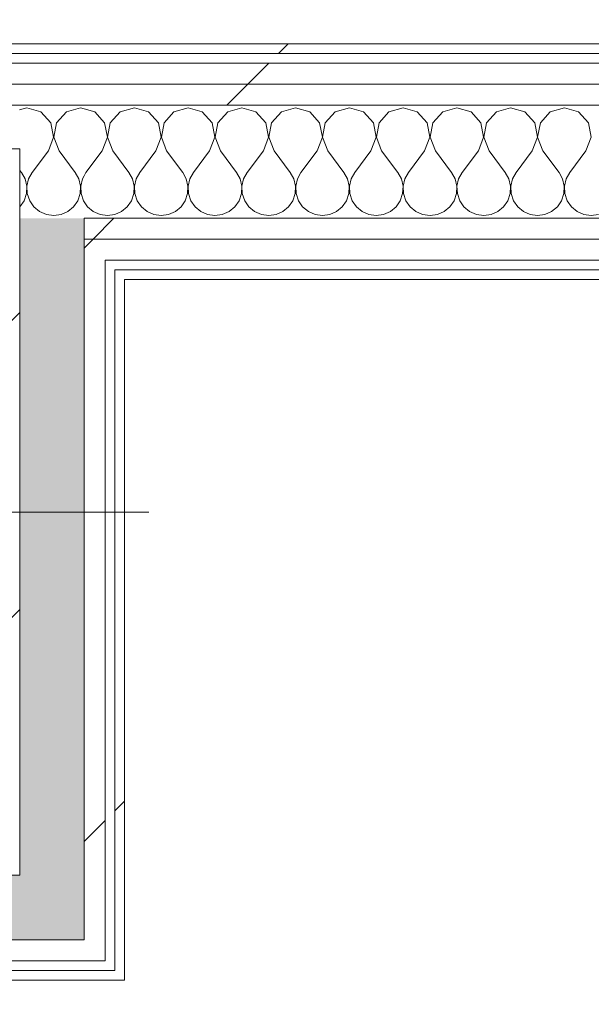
# Model space of a CAD drawing. Header units: millimetres. Extents: x -28277 to 305935, y -19284 to 4746.
# Tile 236 of 256: x 185211 to 185565, y -12519 to -11909. Entities that reach past the tile are written whole.
import ezdxf

# ---------------------------------------------------------------- set-up
doc = ezdxf.new("R2010")
doc.units = ezdxf.units.MM
doc.header["$MEASUREMENT"] = 0
doc.linetypes.add('Wipeout_Contour', pattern=[1000, 0, -1000])
doc.layers.add('10_ESTR_Pilars', color=7, linetype='Continuous')
doc.layers.add('Nuevo_08_E_Envans secs', color=7, linetype='Continuous')
for name, color, linetype, lineweight in [('10_ESTR_Pilars_Pluma_Nº__20', 1, 'Continuous', 5), ('10_ESTR_Pilars_Pluma_Nº__28', 7, 'Continuous', 20), ('10_ESTR_Pilars_Pluma_Nº__42', 8, 'Continuous', 25), ('Nuevo_08_E_Envans secs_Pluma_Nº__1', 7, 'Continuous', 5)]:
    doc.layers.add(name, color=color, linetype=linetype, lineweight=lineweight)
for name, color, linetype, lineweight, true_color in [('Nuevo_08_E_Envans secs_Pluma_Nº__102', 7, 'Continuous', 5, 0xcccccc), ('Nuevo_08_E_Envans secs_Pluma_Nº__171', 171, 'Continuous', 13, 0xaaaaff), ('Nuevo_08_E_Envans secs_Pluma_Nº__177', 7, 'Continuous', 15, 0xf7e046)]:
    doc.layers.add(name, color=color, linetype=linetype, lineweight=lineweight, true_color=true_color)
pattern_1 = [(45, (184431.64, 0), (-367.696, 367.696), [390, -130]), (45, (184431.64, 367.7), (-367.696, 367.696), [390, -130])]

# ---------------------------------------------------------------- blocks, each defined once
blk = doc.blocks.new('*X622', base_point=(184431.64, 0))
at = {"layer": 'Nuevo_08_E_Envans secs_Pluma_Nº__102', "color": 254, "linetype": 'Continuous', "lineweight": 5, "true_color": 0xcccccc}
for p, q in [((185257.07, -11966.13), (185250.53, -11964.27)), ((185263.22, -11972.86), (185257.07, -11966.13)), ((185272.88, -11966.13), (185266.74, -11972.86)), ((185281.64, -11963.64), (185272.88, -11966.13)), ((185290.41, -11966.13), (185281.64, -11963.64)), ((185296.55, -11972.86), (185290.41, -11966.13)), ((185306.21, -11966.13), (185300.07, -11972.86)), ((185314.98, -11963.64), (185306.21, -11966.13)), ((185323.74, -11966.13), (185314.98, -11963.64)), ((185329.88, -11972.86), (185323.74, -11966.13)), ((185339.55, -11966.13), (185333.4, -11972.86)), ((185348.31, -11963.64), (185339.55, -11966.13)), ((185357.07, -11966.13), (185348.31, -11963.64)), ((185363.22, -11972.86), (185357.07, -11966.13)), ((185372.88, -11966.13), (185366.74, -11972.86)), ((185381.64, -11963.64), (185372.88, -11966.13)), ((185390.41, -11966.13), (185381.64, -11963.64)), ((185396.55, -11972.86), (185390.41, -11966.13)), ((185406.21, -11966.13), (185400.07, -11972.86)), ((185414.98, -11963.64), (185406.21, -11966.13)), ((185423.74, -11966.13), (185414.98, -11963.64)), ((185429.88, -11972.86), (185423.74, -11966.13)), ((185439.55, -11966.13), (185433.4, -11972.86)), ((185448.31, -11963.64), (185439.55, -11966.13)), ((185457.07, -11966.13), (185448.31, -11963.64)), ((185463.22, -11972.86), (185457.07, -11966.13)), ((185472.88, -11966.13), (185466.74, -11972.86)), ((185481.64, -11963.64), (185472.88, -11966.13)), ((185490.41, -11966.13), (185481.64, -11963.64)), ((185496.55, -11972.86), (185490.41, -11966.13)), ((185506.21, -11966.13), (185500.07, -11972.86)), ((185514.98, -11963.64), (185506.21, -11966.13)), ((185523.74, -11966.13), (185514.98, -11963.64)), ((185529.88, -11972.86), (185523.74, -11966.13)), ((185539.55, -11966.13), (185533.4, -11972.86)), ((185548.31, -11963.64), (185539.55, -11966.13)), ((185557.07, -11966.13), (185548.31, -11963.64)), ((185563.22, -11972.86), (185557.07, -11966.13)), ((185264.91, -11981.81), (185263.22, -11972.86)), ((185266.74, -11972.86), (185265.04, -11981.81)), ((185298.24, -11981.81), (185296.55, -11972.86)), ((185300.07, -11972.86), (185298.38, -11981.81)), ((185331.58, -11981.81), (185329.88, -11972.86)), ((185333.4, -11972.86), (185331.71, -11981.81)), ((185364.91, -11981.81), (185363.22, -11972.86)), ((185366.74, -11972.86), (185365.04, -11981.81)), ((185398.24, -11981.81), (185396.55, -11972.86)), ((185400.07, -11972.86), (185398.38, -11981.81)), ((185431.58, -11981.81), (185429.88, -11972.86)), ((185433.4, -11972.86), (185431.71, -11981.81)), ((185464.91, -11981.81), (185463.22, -11972.86)), ((185466.74, -11972.86), (185465.04, -11981.81)), ((185498.24, -11981.81), (185496.55, -11972.86)), ((185500.07, -11972.86), (185498.38, -11981.81)), ((185531.58, -11981.81), (185529.88, -11972.86)), ((185533.4, -11972.86), (185531.71, -11981.81)), ((185564.91, -11981.81), (185563.22, -11972.86)), ((185261.64, -11990.31), (185264.91, -11981.81)), ((185265.04, -11981.81), (185268.31, -11990.31)), ((185294.98, -11990.31), (185298.24, -11981.81)), ((185298.38, -11981.81), (185301.64, -11990.31)), ((185328.31, -11990.31), (185331.58, -11981.81)), ((185331.71, -11981.81), (185334.98, -11990.31)), ((185361.64, -11990.31), (185364.91, -11981.81)), ((185365.04, -11981.81), (185368.31, -11990.31)), ((185394.98, -11990.31), (185398.24, -11981.81)), ((185398.38, -11981.81), (185401.64, -11990.31)), ((185428.31, -11990.31), (185431.58, -11981.81)), ((185431.71, -11981.81), (185434.98, -11990.31)), ((185461.64, -11990.31), (185464.91, -11981.81)), ((185465.04, -11981.81), (185468.31, -11990.31)), ((185494.98, -11990.31), (185498.24, -11981.81)), ((185498.38, -11981.81), (185501.64, -11990.31)), ((185528.31, -11990.31), (185531.58, -11981.81)), ((185531.71, -11981.81), (185534.98, -11990.31)), ((185561.64, -11990.31), (185564.91, -11981.81)), ((185261.64, -11990.31), (185251.64, -12003.64)), ((185268.31, -11990.31), (185278.31, -12003.64)), ((185294.98, -11990.31), (185284.98, -12003.64)), ((185301.64, -11990.31), (185311.64, -12003.64)), ((185328.31, -11990.31), (185318.31, -12003.64)), ((185334.98, -11990.31), (185344.98, -12003.64)), ((185361.64, -11990.31), (185351.64, -12003.64)), ((185368.31, -11990.31), (185378.31, -12003.64)), ((185394.98, -11990.31), (185384.98, -12003.64)), ((185401.64, -11990.31), (185411.64, -12003.64)), ((185428.31, -11990.31), (185418.31, -12003.64)), ((185434.98, -11990.31), (185444.98, -12003.64)), ((185461.64, -11990.31), (185451.64, -12003.64)), ((185468.31, -11990.31), (185478.31, -12003.64)), ((185494.98, -11990.31), (185484.98, -12003.64)), ((185501.64, -11990.31), (185511.64, -12003.64)), ((185528.31, -11990.31), (185518.31, -12003.64)), ((185534.98, -11990.31), (185544.98, -12003.64)), ((185561.64, -11990.31), (185551.64, -12003.64)), ((185251.64, -12003.64), (185250.53, -12005.65)), ((185280.54, -12007.67), (185278.31, -12003.64)), ((185284.98, -12003.64), (185282.75, -12007.67)), ((185313.87, -12007.67), (185311.64, -12003.64)), ((185318.31, -12003.64), (185316.08, -12007.67)), ((185347.2, -12007.67), (185344.98, -12003.64)), ((185351.64, -12003.64), (185349.42, -12007.67)), ((185380.54, -12007.67), (185378.31, -12003.64)), ((185384.98, -12003.64), (185382.75, -12007.67)), ((185413.87, -12007.67), (185411.64, -12003.64)), ((185418.31, -12003.64), (185416.08, -12007.67)), ((185447.2, -12007.67), (185444.98, -12003.64)), ((185451.64, -12003.64), (185449.42, -12007.67)), ((185480.54, -12007.67), (185478.31, -12003.64)), ((185484.98, -12003.64), (185482.75, -12007.67)), ((185513.87, -12007.67), (185511.64, -12003.64)), ((185518.31, -12003.64), (185516.08, -12007.67)), ((185547.2, -12007.67), (185544.98, -12003.64)), ((185551.64, -12003.64), (185549.42, -12007.67)), ((185281.58, -12012.15), (185280.54, -12007.67)), ((185282.75, -12007.67), (185281.71, -12012.15)), ((185314.91, -12012.15), (185313.87, -12007.67)), ((185316.08, -12007.67), (185315.04, -12012.15)), ((185348.24, -12012.15), (185347.2, -12007.67)), ((185349.42, -12007.67), (185348.38, -12012.15)), ((185381.58, -12012.15), (185380.54, -12007.67)), ((185382.75, -12007.67), (185381.71, -12012.15)), ((185414.91, -12012.15), (185413.87, -12007.67)), ((185416.08, -12007.67), (185415.04, -12012.15)), ((185448.24, -12012.15), (185447.2, -12007.67)), ((185449.42, -12007.67), (185448.38, -12012.15)), ((185481.58, -12012.15), (185480.54, -12007.67)), ((185482.75, -12007.67), (185481.71, -12012.15)), ((185514.91, -12012.15), (185513.87, -12007.67)), ((185516.08, -12007.67), (185515.04, -12012.15)), ((185548.24, -12012.15), (185547.2, -12007.67)), ((185549.42, -12007.67), (185548.38, -12012.15)), ((185279.88, -12021.1), (185281.35, -12016.74)), ((185281.35, -12016.74), (185281.58, -12012.15)), ((185281.71, -12012.15), (185281.93, -12016.74)), ((185281.93, -12016.74), (185283.4, -12021.1)), ((185313.22, -12021.1), (185314.69, -12016.74)), ((185314.69, -12016.74), (185314.91, -12012.15)), ((185315.04, -12012.15), (185315.27, -12016.74)), ((185315.27, -12016.74), (185316.74, -12021.1)), ((185346.55, -12021.1), (185348.02, -12016.74)), ((185348.02, -12016.74), (185348.24, -12012.15)), ((185348.38, -12012.15), (185348.6, -12016.74)), ((185348.6, -12016.74), (185350.07, -12021.1)), ((185379.88, -12021.1), (185381.35, -12016.74)), ((185381.35, -12016.74), (185381.58, -12012.15)), ((185381.71, -12012.15), (185381.93, -12016.74)), ((185381.93, -12016.74), (185383.4, -12021.1)), ((185413.22, -12021.1), (185414.69, -12016.74)), ((185414.69, -12016.74), (185414.91, -12012.15)), ((185415.04, -12012.15), (185415.27, -12016.74)), ((185415.27, -12016.74), (185416.74, -12021.1)), ((185446.55, -12021.1), (185448.02, -12016.74)), ((185448.02, -12016.74), (185448.24, -12012.15)), ((185448.38, -12012.15), (185448.6, -12016.74)), ((185448.6, -12016.74), (185450.07, -12021.1)), ((185479.88, -12021.1), (185481.35, -12016.74)), ((185481.35, -12016.74), (185481.58, -12012.15)), ((185481.71, -12012.15), (185481.93, -12016.74)), ((185481.93, -12016.74), (185483.4, -12021.1)), ((185513.22, -12021.1), (185514.69, -12016.74)), ((185514.69, -12016.74), (185514.91, -12012.15)), ((185515.04, -12012.15), (185515.27, -12016.74)), ((185515.27, -12016.74), (185516.74, -12021.1)), ((185546.55, -12021.1), (185548.02, -12016.74)), ((185548.02, -12016.74), (185548.24, -12012.15)), ((185548.38, -12012.15), (185548.6, -12016.74)), ((185548.6, -12016.74), (185550.07, -12021.1)), ((185250.53, -12021.77), (185252.67, -12024.89)), ((185277.28, -12024.89), (185279.88, -12021.1)), ((185283.4, -12021.1), (185286.01, -12024.89)), ((185310.61, -12024.89), (185313.22, -12021.1)), ((185316.74, -12021.1), (185319.34, -12024.89)), ((185343.95, -12024.89), (185346.55, -12021.1)), ((185350.07, -12021.1), (185352.67, -12024.89)), ((185377.28, -12024.89), (185379.88, -12021.1)), ((185383.4, -12021.1), (185386.01, -12024.89)), ((185410.61, -12024.89), (185413.22, -12021.1)), ((185416.74, -12021.1), (185419.34, -12024.89)), ((185443.95, -12024.89), (185446.55, -12021.1)), ((185450.07, -12021.1), (185452.67, -12024.89)), ((185477.28, -12024.89), (185479.88, -12021.1)), ((185483.4, -12021.1), (185486.01, -12024.89)), ((185510.61, -12024.89), (185513.22, -12021.1)), ((185516.74, -12021.1), (185519.34, -12024.89)), ((185543.95, -12024.89), (185546.55, -12021.1)), ((185550.07, -12021.1), (185552.67, -12024.89)), ((185252.67, -12024.89), (185256.21, -12027.82)), ((185256.21, -12027.82), (185260.42, -12029.67)), ((185269.53, -12029.67), (185273.74, -12027.82)), ((185273.74, -12027.82), (185277.28, -12024.89)), ((185286.01, -12024.89), (185289.55, -12027.82)), ((185289.55, -12027.82), (185293.76, -12029.67)), ((185302.86, -12029.67), (185307.07, -12027.82)), ((185307.07, -12027.82), (185310.61, -12024.89)), ((185319.34, -12024.89), (185322.88, -12027.82)), ((185322.88, -12027.82), (185327.09, -12029.67)), ((185336.2, -12029.67), (185340.41, -12027.82)), ((185340.41, -12027.82), (185343.95, -12024.89)), ((185352.67, -12024.89), (185356.21, -12027.82)), ((185356.21, -12027.82), (185360.42, -12029.67)), ((185369.53, -12029.67), (185373.74, -12027.82)), ((185373.74, -12027.82), (185377.28, -12024.89)), ((185386.01, -12024.89), (185389.55, -12027.82)), ((185389.55, -12027.82), (185393.76, -12029.67)), ((185402.86, -12029.67), (185407.07, -12027.82)), ((185407.07, -12027.82), (185410.61, -12024.89)), ((185419.34, -12024.89), (185422.88, -12027.82)), ((185422.88, -12027.82), (185427.09, -12029.67)), ((185436.2, -12029.67), (185440.41, -12027.82)), ((185440.41, -12027.82), (185443.95, -12024.89)), ((185452.67, -12024.89), (185456.21, -12027.82)), ((185456.21, -12027.82), (185460.42, -12029.67)), ((185469.53, -12029.67), (185473.74, -12027.82)), ((185473.74, -12027.82), (185477.28, -12024.89)), ((185486.01, -12024.89), (185489.55, -12027.82)), ((185489.55, -12027.82), (185493.76, -12029.67)), ((185502.86, -12029.67), (185507.07, -12027.82)), ((185507.07, -12027.82), (185510.61, -12024.89)), ((185519.34, -12024.89), (185522.88, -12027.82)), ((185522.88, -12027.82), (185527.09, -12029.67)), ((185536.2, -12029.67), (185540.41, -12027.82)), ((185540.41, -12027.82), (185543.95, -12024.89)), ((185552.67, -12024.89), (185556.21, -12027.82)), ((185556.21, -12027.82), (185560.42, -12029.67)), ((185260.42, -12029.67), (185264.98, -12030.31)), ((185264.98, -12030.31), (185269.53, -12029.67)), ((185293.76, -12029.67), (185298.31, -12030.31)), ((185298.31, -12030.31), (185302.86, -12029.67)), ((185327.09, -12029.67), (185331.64, -12030.31)), ((185331.64, -12030.31), (185336.2, -12029.67)), ((185360.42, -12029.67), (185364.98, -12030.31)), ((185364.98, -12030.31), (185369.53, -12029.67)), ((185393.76, -12029.67), (185398.31, -12030.31)), ((185398.31, -12030.31), (185402.86, -12029.67)), ((185427.09, -12029.67), (185431.64, -12030.31)), ((185431.64, -12030.31), (185436.2, -12029.67)), ((185460.42, -12029.67), (185464.98, -12030.31)), ((185464.98, -12030.31), (185469.53, -12029.67)), ((185493.76, -12029.67), (185498.31, -12030.31)), ((185498.31, -12030.31), (185502.86, -12029.67)), ((185527.09, -12029.67), (185531.64, -12030.31)), ((185531.64, -12030.31), (185536.2, -12029.67)), ((185560.42, -12029.67), (185564.98, -12030.31)), ((185564.98, -12030.31), (185569.53, -12029.67))]:
    blk.add_line(p, q, dxfattribs=at)
blk = doc.blocks.new('*X623', base_point=(184431.64, 0))
at = {"layer": 'Nuevo_08_E_Envans secs_Pluma_Nº__102', "color": 254, "linetype": 'Continuous', "lineweight": 5, "true_color": 0xcccccc}
for p, q in [((185214.98, -11963.64), (185210.53, -11964.9)), ((185223.74, -11966.13), (185214.98, -11963.64)), ((185229.88, -11972.86), (185223.74, -11966.13)), ((185239.55, -11966.13), (185233.4, -11972.86)), ((185248.31, -11963.64), (185239.55, -11966.13)), ((185250.53, -11964.27), (185248.31, -11963.64)), ((185231.58, -11981.81), (185229.88, -11972.86)), ((185233.4, -11972.86), (185231.71, -11981.81)), ((185228.31, -11990.31), (185231.58, -11981.81)), ((185231.71, -11981.81), (185234.98, -11990.31)), ((185228.31, -11990.31), (185218.31, -12003.64)), ((185234.98, -11990.31), (185244.98, -12003.64)), ((185210.53, -12002.16), (185211.64, -12003.64)), ((185213.87, -12007.67), (185211.64, -12003.64)), ((185218.31, -12003.64), (185216.08, -12007.67)), ((185247.2, -12007.67), (185244.98, -12003.64)), ((185214.91, -12012.15), (185213.87, -12007.67)), ((185216.08, -12007.67), (185215.04, -12012.15)), ((185248.24, -12012.15), (185247.2, -12007.67)), ((185249.42, -12007.67), (185248.38, -12012.15)), ((185250.53, -12005.65), (185249.42, -12007.67)), ((185213.22, -12021.1), (185214.69, -12016.74)), ((185214.69, -12016.74), (185214.91, -12012.15)), ((185215.04, -12012.15), (185215.27, -12016.74)), ((185215.27, -12016.74), (185216.74, -12021.1)), ((185246.55, -12021.1), (185248.02, -12016.74)), ((185248.02, -12016.74), (185248.24, -12012.15)), ((185248.38, -12012.15), (185248.6, -12016.74)), ((185248.6, -12016.74), (185250.07, -12021.1)), ((185210.61, -12024.89), (185213.22, -12021.1)), ((185216.74, -12021.1), (185219.34, -12024.89)), ((185243.95, -12024.89), (185246.55, -12021.1)), ((185250.07, -12021.1), (185250.53, -12021.77)), ((185210.53, -12024.95), (185210.61, -12024.89)), ((185219.34, -12024.89), (185222.88, -12027.82)), ((185222.88, -12027.82), (185227.09, -12029.67)), ((185236.2, -12029.67), (185240.41, -12027.82)), ((185240.41, -12027.82), (185243.95, -12024.89)), ((185227.09, -12029.67), (185231.64, -12030.31)), ((185231.64, -12030.31), (185236.2, -12029.67))]:
    blk.add_line(p, q, dxfattribs=at)
blk = doc.blocks.new('Muro_177_7', base_point=(190513.75, -12069.98))
at = {"color": 254, "linetype": 'Wipeout_Contour', "lineweight": 0, "ltscale": 747605.053685}
blk.add_wipeout([(184801.53, -11923.98), (184801.53, -11929.98), (188239.04, -11929.98), (188239.04, -11923.98)], dxfattribs=at).dxf.layer = 'Nuevo_08_E_Envans secs'
at = {"color": 254, "linetype": 'Wipeout_Contour', "lineweight": 0, "ltscale": 747620.988418}
blk.add_wipeout([(184807.53, -11948.98), (188239.04, -11948.98), (188239.04, -11935.98), (184807.53, -11935.98)], dxfattribs=at).dxf.layer = 'Nuevo_08_E_Envans secs'
at = {"color": 254, "linetype": 'Wipeout_Contour', "lineweight": 0, "ltscale": 746222.90916}
blk.add_wipeout([(185275.53, -12069.98), (187054.56, -12069.98), (187054.56, -12063.98), (185275.53, -12063.98)], dxfattribs=at).dxf.layer = 'Nuevo_08_E_Envans secs'
at = {"layer": 'Nuevo_08_E_Envans secs_Pluma_Nº__171', "linetype": 'Continuous', "lineweight": 13, "true_color": 0xaaaaff}
h = blk.add_hatch(dxfattribs=at)
h.set_pattern_fill('Panellat_HPL_0007', color=161, style=0, pattern_type=2)
h.set_pattern_definition(pattern_1)
h.paths.add_polyline_path([(184801.53, -11923.98), (184801.53, -11929.98), (188239.04, -11929.98), (188239.04, -11923.98)])
h = blk.add_hatch(dxfattribs=at)
h.set_pattern_fill('Panellat_HPL_0007', color=161, style=0, pattern_type=2)
h.set_pattern_definition(pattern_1)
h.paths.add_polyline_path([(185275.53, -12069.98), (187054.56, -12069.98), (187054.56, -12063.98), (185275.53, -12063.98)])
at = {"layer": 'Nuevo_08_E_Envans secs_Pluma_Nº__177', "linetype": 'Continuous', "lineweight": 15, "true_color": 0xf7e046}
h = blk.add_hatch(dxfattribs=at)
h.set_pattern_fill('Panellat_HPL_0007', color=53, style=0, pattern_type=2)
h.set_pattern_definition(pattern_1)
h.paths.add_polyline_path([(184807.53, -11948.98), (188239.04, -11948.98), (188239.04, -11935.98), (184807.53, -11935.98)])
at = {"layer": 'Nuevo_08_E_Envans secs_Pluma_Nº__1', "color": 7, "linetype": 'Continuous', "lineweight": 5}
for p, q in [((188239.04, -11929.98), (184807.53, -11929.98)), ((188239.04, -11935.98), (184807.53, -11935.98))]:
    blk.add_line(p, q, dxfattribs=at)
at = {"layer": 'Nuevo_08_E_Envans secs_Pluma_Nº__1', "color": 7, "linetype": 'Continuous', "lineweight": 5, "flags": 128}
blk.add_lwpolyline([(188239.04, -11923.98), (184795.53, -11923.98)], dxfattribs=at)
at = {"color": 254, "linetype": 'Wipeout_Contour', "lineweight": 0, "ltscale": 747650.258883}
blk.add_wipeout([(184820.53, -11961.98), (188239.04, -11961.98), (188239.04, -11948.98), (184820.53, -11948.98)], dxfattribs=at).dxf.layer = 'Nuevo_08_E_Envans secs'
at = {"color": 254, "linetype": 'Wipeout_Contour', "lineweight": 0, "ltscale": 742660.341263}
blk.add_wipeout([(185269.53, -12069.98), (185275.53, -12069.98), (185275.53, -12063.98), (185269.53, -12063.98)], dxfattribs=at).dxf.layer = 'Nuevo_08_E_Envans secs'
at = {"layer": 'Nuevo_08_E_Envans secs_Pluma_Nº__171', "linetype": 'Continuous', "lineweight": 13, "true_color": 0xaaaaff}
h = blk.add_hatch(dxfattribs=at)
h.set_pattern_fill('Panellat_HPL_0007', color=161, style=0, pattern_type=2)
h.set_pattern_definition(pattern_1)
h.paths.add_polyline_path([(185269.53, -12069.98), (185275.53, -12069.98), (185275.53, -12063.98), (185269.53, -12063.98)])
at = {"layer": 'Nuevo_08_E_Envans secs_Pluma_Nº__177', "linetype": 'Continuous', "lineweight": 15, "true_color": 0xf7e046}
h = blk.add_hatch(dxfattribs=at)
h.set_pattern_fill('Panellat_HPL_0007', color=53, style=0, pattern_type=2)
h.set_pattern_definition(pattern_1)
h.paths.add_polyline_path([(184820.53, -11961.98), (188239.04, -11961.98), (188239.04, -11948.98), (184820.53, -11948.98)])
at = {"layer": 'Nuevo_08_E_Envans secs_Pluma_Nº__1', "color": 7, "linetype": 'Continuous', "lineweight": 5}
for p, q in [((188239.04, -11948.98), (184820.53, -11948.98)), ((185210.53, -11961.98), (184860.53, -11961.98)), ((185250.53, -11961.98), (185210.53, -11961.98)), ((187092.56, -11961.98), (185250.53, -11961.98)), ((185275.53, -12063.98), (185269.53, -12063.98)), ((185269.53, -12069.98), (185269.53, -12063.98)), ((187054.56, -12063.98), (185275.53, -12063.98))]:
    blk.add_line(p, q, dxfattribs=at)
at = {"layer": 'Nuevo_08_E_Envans secs_Pluma_Nº__1', "color": 7, "linetype": 'Continuous', "lineweight": 5, "flags": 128}
blk.add_lwpolyline([(185275.53, -12069.98), (187054.56, -12069.98)], dxfattribs=at)
at = {"layer": 'Nuevo_08_E_Envans secs', "color": 7, "lineweight": 20}
for name in ['*X623', '*X622']:
    blk.add_blockref(name, (184431.64, 0), dxfattribs=at)
at = {"color": 254, "linetype": 'Wipeout_Contour', "lineweight": 0, "ltscale": 746215.546195}
blk.add_wipeout([(185250.53, -12044.98), (187079.56, -12044.98), (187079.56, -12031.98), (185250.53, -12031.98)], dxfattribs=at).dxf.layer = 'Nuevo_08_E_Envans secs'
at = {"layer": 'Nuevo_08_E_Envans secs_Pluma_Nº__177', "linetype": 'Continuous', "lineweight": 15, "true_color": 0xf7e046}
h = blk.add_hatch(dxfattribs=at)
h.set_pattern_fill('Panellat_HPL_0007', color=53, style=0, pattern_type=2)
h.set_pattern_definition(pattern_1)
h.paths.add_polyline_path([(185250.53, -12044.98), (187079.56, -12044.98), (187079.56, -12031.98), (185250.53, -12031.98)])
at = {"layer": 'Nuevo_08_E_Envans secs_Pluma_Nº__1', "color": 7, "linetype": 'Continuous', "lineweight": 5}
blk.add_line((187079.56, -12031.98), (185250.53, -12031.98), dxfattribs=at)
at = {"color": 254, "linetype": 'Wipeout_Contour', "lineweight": 0, "ltscale": 746218.902618}
blk.add_wipeout([(185263.53, -12057.98), (187066.56, -12057.98), (187066.56, -12044.98), (185263.53, -12044.98)], dxfattribs=at).dxf.layer = 'Nuevo_08_E_Envans secs'
at = {"layer": 'Nuevo_08_E_Envans secs_Pluma_Nº__177', "linetype": 'Continuous', "lineweight": 15, "true_color": 0xf7e046}
h = blk.add_hatch(dxfattribs=at)
h.set_pattern_fill('Panellat_HPL_0007', color=53, style=0, pattern_type=2)
h.set_pattern_definition(pattern_1)
h.paths.add_polyline_path([(185263.53, -12057.98), (187066.56, -12057.98), (187066.56, -12044.98), (185263.53, -12044.98)])
at = {"layer": 'Nuevo_08_E_Envans secs_Pluma_Nº__1', "color": 7, "linetype": 'Continuous', "lineweight": 5}
blk.add_line((187060.56, -12057.98), (185269.53, -12057.98), dxfattribs=at)
at = {"color": 254, "linetype": 'Wipeout_Contour', "lineweight": 0, "ltscale": 742594.445384}
blk.add_wipeout([(185250.53, -12057.98), (185263.53, -12057.98), (185263.53, -12044.98), (185250.53, -12044.98)], dxfattribs=at).dxf.layer = 'Nuevo_08_E_Envans secs'
at = {"layer": 'Nuevo_08_E_Envans secs_Pluma_Nº__177', "linetype": 'Continuous', "lineweight": 15, "true_color": 0xf7e046}
h = blk.add_hatch(dxfattribs=at)
h.set_pattern_fill('Panellat_HPL_0007', color=53, style=0, pattern_type=2)
h.set_pattern_definition(pattern_1)
h.paths.add_polyline_path([(185250.53, -12057.98), (185263.53, -12057.98), (185263.53, -12044.98), (185250.53, -12044.98)])
at = {"layer": 'Nuevo_08_E_Envans secs_Pluma_Nº__1', "color": 7, "linetype": 'Continuous', "lineweight": 5}
for p, q in [((185250.53, -12044.98), (185250.53, -12031.98)), ((185263.53, -12044.98), (185250.53, -12044.98)), ((185250.53, -12057.98), (185250.53, -12044.98)), ((187066.56, -12044.98), (185263.53, -12044.98)), ((185269.53, -12057.98), (185263.53, -12057.98)), ((185263.53, -12063.98), (185263.53, -12057.98))]:
    blk.add_line(p, q, dxfattribs=at)
blk = doc.blocks.new('*X636', base_point=(184431.64, 0))
at = {"layer": 'Nuevo_08_E_Envans secs_Pluma_Nº__102', "linetype": 'Continuous', "lineweight": 5, "true_color": 0xcccccc}
blk.add_hatch(color=254, dxfattribs=at).paths.add_polyline_path([(185210.53, -12438.98), (185250.53, -12478.98), (185250.53, -12438.98)])
blk = doc.blocks.new('*X637', base_point=(184431.64, 0))
at = {"layer": 'Nuevo_08_E_Envans secs_Pluma_Nº__102', "linetype": 'Continuous', "lineweight": 5, "true_color": 0xcccccc}
blk.add_hatch(color=254, dxfattribs=at).paths.add_polyline_path([(185210.53, -12438.98), (184860.53, -12438.98), (184860.53, -12478.98), (185210.53, -12478.98)])
blk = doc.blocks.new('*X638', base_point=(184431.64, 0))
at = {"layer": 'Nuevo_08_E_Envans secs_Pluma_Nº__102', "linetype": 'Continuous', "lineweight": 5, "true_color": 0xcccccc}
blk.add_hatch(color=254, dxfattribs=at).paths.add_polyline_path([(185210.53, -12478.98), (185250.53, -12478.98), (185210.53, -12438.98)])
blk = doc.blocks.new('Muro_179_7', base_point=(184860.53, -12438.98))
at = {"color": 254, "linetype": 'Wipeout_Contour', "lineweight": 0, "ltscale": 557037.384957}
blk.add_wipeout([(185250.53, -12478.98), (185263.53, -12491.98), (185263.53, -12478.98)], dxfattribs=at).dxf.layer = 'Nuevo_08_E_Envans secs'
at = {"color": 254, "linetype": 'Wipeout_Contour', "lineweight": 0, "ltscale": 557083.650923}
blk.add_wipeout([(185269.53, -12497.98), (185275.53, -12503.98), (185275.53, -12497.98)], dxfattribs=at).dxf.layer = 'Nuevo_08_E_Envans secs'
at = {"layer": 'Nuevo_08_E_Envans secs_Pluma_Nº__171', "linetype": 'Continuous', "lineweight": 13, "true_color": 0xaaaaff}
h = blk.add_hatch(dxfattribs=at)
h.set_pattern_fill('Panellat_HPL_0007', color=161, style=0, pattern_type=2)
h.set_pattern_definition(pattern_1)
h.paths.add_polyline_path([(185269.53, -12497.98), (185275.53, -12503.98), (185275.53, -12497.98)])
at = {"layer": 'Nuevo_08_E_Envans secs_Pluma_Nº__177', "linetype": 'Continuous', "lineweight": 15, "true_color": 0xf7e046}
h = blk.add_hatch(dxfattribs=at)
h.set_pattern_fill('Panellat_HPL_0007', color=53, style=0, pattern_type=2)
h.set_pattern_definition(pattern_1)
h.paths.add_polyline_path([(185250.53, -12478.98), (185263.53, -12491.98), (185263.53, -12478.98)])
at = {"layer": 'Nuevo_08_E_Envans secs', "color": 7, "lineweight": 20}
blk.add_blockref('*X636', (184431.64, 0), dxfattribs=at)
at = {"color": 254, "linetype": 'Wipeout_Contour', "lineweight": 0, "ltscale": 741825.169067}
blk.add_wipeout([(185250.53, -12478.98), (184820.53, -12478.98), (184820.53, -12491.98), (185250.53, -12491.98)], dxfattribs=at).dxf.layer = 'Nuevo_08_E_Envans secs'
at = {"color": 254, "linetype": 'Wipeout_Contour', "lineweight": 0, "ltscale": 741829.345751}
blk.add_wipeout([(185269.53, -12497.98), (184801.53, -12497.98), (184801.53, -12503.98), (185269.53, -12503.98)], dxfattribs=at).dxf.layer = 'Nuevo_08_E_Envans secs'
at = {"layer": 'Nuevo_08_E_Envans secs_Pluma_Nº__171', "linetype": 'Continuous', "lineweight": 13, "true_color": 0xaaaaff}
h = blk.add_hatch(dxfattribs=at)
h.set_pattern_fill('Panellat_HPL_0007', color=161, style=0, pattern_type=2)
h.set_pattern_definition(pattern_1)
h.paths.add_polyline_path([(185269.53, -12497.98), (184801.53, -12497.98), (184801.53, -12503.98), (185269.53, -12503.98)])
at = {"layer": 'Nuevo_08_E_Envans secs_Pluma_Nº__177', "linetype": 'Continuous', "lineweight": 15, "true_color": 0xf7e046}
h = blk.add_hatch(dxfattribs=at)
h.set_pattern_fill('Panellat_HPL_0007', color=53, style=0, pattern_type=2)
h.set_pattern_definition(pattern_1)
h.paths.add_polyline_path([(185250.53, -12478.98), (184820.53, -12478.98), (184820.53, -12491.98), (185250.53, -12491.98)])
at = {"layer": 'Nuevo_08_E_Envans secs_Pluma_Nº__1', "color": 7, "linetype": 'Continuous', "lineweight": 5}
for p, q in [((184820.53, -12478.98), (184860.53, -12478.98)), ((184860.53, -12478.98), (185210.53, -12478.98)), ((184807.53, -12491.98), (184820.53, -12491.98)), ((184801.53, -12497.98), (184807.53, -12497.98)), ((184807.53, -12497.98), (185263.53, -12497.98))]:
    blk.add_line(p, q, dxfattribs=at)
at = {"layer": 'Nuevo_08_E_Envans secs', "color": 7, "lineweight": 20}
blk.add_blockref('*X637', (184431.64, 0), dxfattribs=at)
at = {"color": 254, "linetype": 'Wipeout_Contour', "lineweight": 0, "ltscale": 557026.353518}
blk.add_wipeout([(185250.53, -12491.98), (185263.53, -12491.98), (185250.53, -12478.98)], dxfattribs=at).dxf.layer = 'Nuevo_08_E_Envans secs'
at = {"color": 254, "linetype": 'Wipeout_Contour', "lineweight": 0, "ltscale": 557079.133509}
blk.add_wipeout([(185269.53, -12503.98), (185275.53, -12503.98), (185269.53, -12497.98)], dxfattribs=at).dxf.layer = 'Nuevo_08_E_Envans secs'
at = {"layer": 'Nuevo_08_E_Envans secs_Pluma_Nº__171', "linetype": 'Continuous', "lineweight": 13, "true_color": 0xaaaaff}
h = blk.add_hatch(dxfattribs=at)
h.set_pattern_fill('Panellat_HPL_0007', color=161, style=0, pattern_type=2)
h.set_pattern_definition(pattern_1)
h.paths.add_polyline_path([(185269.53, -12503.98), (185275.53, -12503.98), (185269.53, -12497.98)])
at = {"layer": 'Nuevo_08_E_Envans secs_Pluma_Nº__177', "linetype": 'Continuous', "lineweight": 15, "true_color": 0xf7e046}
h = blk.add_hatch(dxfattribs=at)
h.set_pattern_fill('Panellat_HPL_0007', color=53, style=0, pattern_type=2)
h.set_pattern_definition(pattern_1)
h.paths.add_polyline_path([(185250.53, -12491.98), (185263.53, -12491.98), (185250.53, -12478.98)])
at = {"layer": 'Nuevo_08_E_Envans secs_Pluma_Nº__1', "color": 7, "linetype": 'Continuous', "lineweight": 5}
for p, q in [((185250.53, -12478.98), (185250.53, -12438.98)), ((185210.53, -12478.98), (185250.53, -12478.98)), ((185263.53, -12491.98), (185263.53, -12478.98)), ((184820.53, -12491.98), (185250.53, -12491.98)), ((185250.53, -12491.98), (185263.53, -12491.98)), ((185269.53, -12497.98), (185269.53, -12491.98)), ((185263.53, -12497.98), (185269.53, -12497.98))]:
    blk.add_line(p, q, dxfattribs=at)
at = {"layer": 'Nuevo_08_E_Envans secs_Pluma_Nº__1', "color": 7, "linetype": 'Continuous', "lineweight": 5, "flags": 128}
for points in [[(185275.53, -12503.98), (185275.53, -12497.98)], [(184801.53, -12503.98), (185275.53, -12503.98)]]:
    blk.add_lwpolyline(points, dxfattribs=at)
at = {"layer": 'Nuevo_08_E_Envans secs', "color": 7, "lineweight": 20}
blk.add_blockref('*X638', (184431.64, 0), dxfattribs=at)
blk = doc.blocks.new('*X640', base_point=(184431.64, 0))
at = {"layer": 'Nuevo_08_E_Envans secs_Pluma_Nº__102', "linetype": 'Continuous', "lineweight": 5, "true_color": 0xcccccc}
blk.add_hatch(color=254, dxfattribs=at).paths.add_polyline_path([(185210.53, -12044.98), (185250.53, -12044.98), (185250.53, -12031.98), (185210.53, -12031.98)])
blk = doc.blocks.new('*X641', base_point=(184431.64, 0))
at = {"layer": 'Nuevo_08_E_Envans secs_Pluma_Nº__102', "linetype": 'Continuous', "lineweight": 5, "true_color": 0xcccccc}
blk.add_hatch(color=254, dxfattribs=at).paths.add_polyline_path([(185210.53, -12057.98), (185250.53, -12057.98), (185250.53, -12044.98), (185210.53, -12044.98)])
blk = doc.blocks.new('*X642', base_point=(184431.64, 0))
at = {"layer": 'Nuevo_08_E_Envans secs_Pluma_Nº__102', "linetype": 'Continuous', "lineweight": 5, "true_color": 0xcccccc}
blk.add_hatch(color=254, dxfattribs=at).paths.add_polyline_path([(185210.53, -12063.98), (185250.53, -12063.98), (185250.53, -12057.98), (185210.53, -12057.98)])
blk = doc.blocks.new('*X643', base_point=(184431.64, 0))
at = {"layer": 'Nuevo_08_E_Envans secs_Pluma_Nº__102', "linetype": 'Continuous', "lineweight": 5, "true_color": 0xcccccc}
blk.add_hatch(color=254, dxfattribs=at).paths.add_polyline_path([(185210.53, -12069.98), (185250.53, -12069.98), (185250.53, -12063.98), (185210.53, -12063.98)])
blk = doc.blocks.new('*X644', base_point=(184431.64, 0))
at = {"layer": 'Nuevo_08_E_Envans secs_Pluma_Nº__102', "linetype": 'Continuous', "lineweight": 5, "true_color": 0xcccccc}
blk.add_hatch(color=254, dxfattribs=at).paths.add_polyline_path([(185250.53, -12438.98), (185250.53, -12069.98), (185210.53, -12069.98), (185210.53, -12438.98)])
blk = doc.blocks.new('Muro_180_7', base_point=(185210.53, -12438.98))
at = {"layer": 'Nuevo_08_E_Envans secs_Pluma_Nº__1', "color": 7, "linetype": 'Continuous', "lineweight": 5}
blk.add_line((185250.53, -12044.98), (185250.53, -12031.98), dxfattribs=at)
at = {"layer": 'Nuevo_08_E_Envans secs', "color": 7, "lineweight": 20}
for name in ['*X640', '*X641']:
    blk.add_blockref(name, (184431.64, 0), dxfattribs=at)
at = {"color": 254, "linetype": 'Wipeout_Contour', "lineweight": 0, "ltscale": 742717.751637}
blk.add_wipeout([(185275.53, -12497.98), (185275.53, -12069.98), (185269.53, -12069.98), (185269.53, -12497.98)], dxfattribs=at).dxf.layer = 'Nuevo_08_E_Envans secs'
at = {"layer": 'Nuevo_08_E_Envans secs_Pluma_Nº__171', "linetype": 'Continuous', "lineweight": 13, "true_color": 0xaaaaff}
h = blk.add_hatch(dxfattribs=at)
h.set_pattern_fill('Panellat_HPL_0007', color=161, style=0, pattern_type=2)
h.set_pattern_definition(pattern_1)
h.paths.add_polyline_path([(185275.53, -12497.98), (185275.53, -12069.98), (185269.53, -12069.98), (185269.53, -12497.98)])
at = {"layer": 'Nuevo_08_E_Envans secs_Pluma_Nº__1', "color": 7, "linetype": 'Continuous', "lineweight": 5}
for p, q in [((185269.53, -12069.98), (185269.53, -12063.98)), ((185269.53, -12491.98), (185269.53, -12069.98)), ((185269.53, -12497.98), (185269.53, -12491.98))]:
    blk.add_line(p, q, dxfattribs=at)
at = {"layer": 'Nuevo_08_E_Envans secs_Pluma_Nº__1', "color": 7, "linetype": 'Continuous', "lineweight": 5, "flags": 128}
blk.add_lwpolyline([(185275.53, -12497.98), (185275.53, -12069.98)], dxfattribs=at)
at = {"color": 254, "linetype": 'Wipeout_Contour', "lineweight": 0, "ltscale": 742596.912782}
blk.add_wipeout([(185250.53, -12063.98), (185263.53, -12063.98), (185263.53, -12057.98), (185250.53, -12057.98)], dxfattribs=at).dxf.layer = 'Nuevo_08_E_Envans secs'
at = {"layer": 'Nuevo_08_E_Envans secs_Pluma_Nº__177', "linetype": 'Continuous', "lineweight": 15, "true_color": 0xf7e046}
h = blk.add_hatch(dxfattribs=at)
h.set_pattern_fill('Panellat_HPL_0007', color=53, style=0, pattern_type=2)
h.set_pattern_definition(pattern_1)
h.paths.add_polyline_path([(185250.53, -12063.98), (185263.53, -12063.98), (185263.53, -12057.98), (185250.53, -12057.98)])
at = {"layer": 'Nuevo_08_E_Envans secs_Pluma_Nº__1', "color": 7, "linetype": 'Continuous', "lineweight": 5}
blk.add_line((185250.53, -12057.98), (185250.53, -12044.98), dxfattribs=at)
at = {"layer": 'Nuevo_08_E_Envans secs', "color": 7, "lineweight": 20}
blk.add_blockref('*X642', (184431.64, 0), dxfattribs=at)
at = {"color": 254, "linetype": 'Wipeout_Contour', "lineweight": 0, "ltscale": 742598.472364}
blk.add_wipeout([(185250.53, -12069.98), (185263.53, -12069.98), (185263.53, -12063.98), (185250.53, -12063.98)], dxfattribs=at).dxf.layer = 'Nuevo_08_E_Envans secs'
at = {"layer": 'Nuevo_08_E_Envans secs_Pluma_Nº__177', "linetype": 'Continuous', "lineweight": 15, "true_color": 0xf7e046}
h = blk.add_hatch(dxfattribs=at)
h.set_pattern_fill('Panellat_HPL_0007', color=53, style=0, pattern_type=2)
h.set_pattern_definition(pattern_1)
h.paths.add_polyline_path([(185250.53, -12069.98), (185263.53, -12069.98), (185263.53, -12063.98), (185250.53, -12063.98)])
at = {"layer": 'Nuevo_08_E_Envans secs_Pluma_Nº__1', "color": 7, "linetype": 'Continuous', "lineweight": 5}
for p, q in [((185250.53, -12063.98), (185250.53, -12057.98)), ((185263.53, -12063.98), (185263.53, -12057.98))]:
    blk.add_line(p, q, dxfattribs=at)
at = {"layer": 'Nuevo_08_E_Envans secs', "color": 7, "lineweight": 20}
blk.add_blockref('*X643', (184431.64, 0), dxfattribs=at)
at = {"color": 254, "linetype": 'Wipeout_Contour', "lineweight": 0, "ltscale": 742653.331674}
blk.add_wipeout([(185263.53, -12478.98), (185263.53, -12069.98), (185250.53, -12069.98), (185250.53, -12478.98)], dxfattribs=at).dxf.layer = 'Nuevo_08_E_Envans secs'
at = {"layer": 'Nuevo_08_E_Envans secs_Pluma_Nº__177', "linetype": 'Continuous', "lineweight": 15, "true_color": 0xf7e046}
h = blk.add_hatch(dxfattribs=at)
h.set_pattern_fill('Panellat_HPL_0007', color=53, style=0, pattern_type=2)
h.set_pattern_definition(pattern_1)
h.paths.add_polyline_path([(185263.53, -12478.98), (185263.53, -12069.98), (185250.53, -12069.98), (185250.53, -12478.98)])
at = {"layer": 'Nuevo_08_E_Envans secs_Pluma_Nº__1', "color": 7, "linetype": 'Continuous', "lineweight": 5}
for p, q in [((185250.53, -12069.98), (185250.53, -12063.98)), ((185263.53, -12069.98), (185263.53, -12063.98)), ((185250.53, -12438.98), (185250.53, -12069.98)), ((185263.53, -12478.98), (185263.53, -12069.98)), ((185250.53, -12478.98), (185250.53, -12438.98)), ((185263.53, -12491.98), (185263.53, -12478.98))]:
    blk.add_line(p, q, dxfattribs=at)
at = {"layer": 'Nuevo_08_E_Envans secs', "color": 7, "lineweight": 20}
blk.add_blockref('*X644', (184431.64, 0), dxfattribs=at)
blk = doc.blocks.new('Pilar_18_7', base_point=(185035.53, -12213.98))
at = {"color": 254, "linetype": 'Wipeout_Contour', "lineweight": 0, "ltscale": 741753.390138}
blk.add_wipeout([(184860.53, -12438.98), (185210.53, -12438.98), (185210.53, -11988.98), (184860.53, -11988.98)], dxfattribs=at).dxf.layer = '10_ESTR_Pilars'
at = {"layer": '10_ESTR_Pilars_Pluma_Nº__42', "linetype": 'Continuous', "lineweight": 25}
h = blk.add_hatch(dxfattribs=at)
h.set_pattern_fill('00_GCT_trama_45º_e1_400__03', color=8, style=0, pattern_type=2)
h.set_pattern_definition([(45, (184431.64, 0), (-91.9239, 91.9239), [])])
h.paths.add_polyline_path([(184860.53, -12438.98), (185210.53, -12438.98), (185210.53, -11988.98), (184860.53, -11988.98)])
at = {"layer": '10_ESTR_Pilars_Pluma_Nº__20', "color": 1, "linetype": 'Continuous', "lineweight": 5}
for p, q in [((185035.53, -12133.98), (185035.53, -11908.98)), ((184955.53, -12213.98), (184780.53, -12213.98)), ((185115.53, -12213.98), (185290.53, -12213.98)), ((185035.53, -12293.98), (185035.53, -12518.98))]:
    blk.add_line(p, q, dxfattribs=at)
blk.add_point((185035.53, -12213.98), dxfattribs=at)
at = {"layer": '10_ESTR_Pilars_Pluma_Nº__28', "color": 7, "linetype": 'Continuous', "lineweight": 20, "flags": 128}
blk.add_lwpolyline([(184860.53, -12438.98), (185210.53, -12438.98), (185210.53, -11988.98), (184860.53, -11988.98)], close=True, dxfattribs=at)

msp = doc.modelspace()

# ---------------------------------------------------------------- block references
at = {"layer": 'Nuevo_08_E_Envans secs', "color": 7, "lineweight": 20}
for name, p in [('Muro_177_7', (190513.749, -12069.976)), ('Muro_179_7', (184860.534, -12438.976))]:
    msp.add_blockref(name, p, dxfattribs=at)

# ---------------------------------------------------------------- next in the draw order: block references
msp.add_blockref('Muro_180_7', (185210.534, -12438.976), dxfattribs=at)

# ---------------------------------------------------------------- next in the draw order: block references
at = {"layer": '10_ESTR_Pilars', "color": 7, "lineweight": 20}
msp.add_blockref('Pilar_18_7', (185035.534, -12213.976), dxfattribs=at)

doc.saveas('drawing.dxf')
